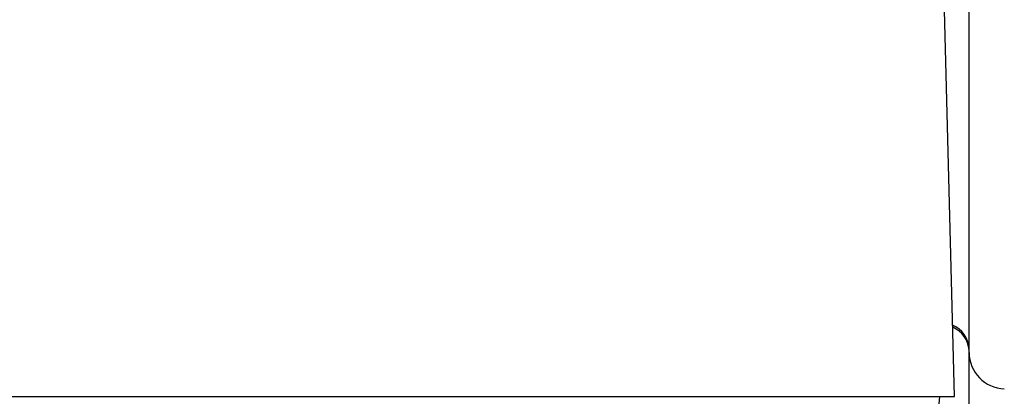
# Model space of a CAD drawing. Extents: x 0 to 8410, y 0 to 5940.
# Tile 55 of 110: x 5776 to 5911, y 3082 to 3134. Entities that reach past the tile are written whole.
import ezdxf

# ---------------------------------------------------------------- set-up
doc = ezdxf.new("R2010")
doc.units = 0
doc.header["$LTSCALE"] = 10
doc.linetypes.add('CENTERX2', pattern=[20.32, 12.7, -2.54, 2.54, -2.54])
doc.layers.get('0').update_dxf_attribs({"linetype": 'CONTINUOUS'})

msp = doc.modelspace()

# ---------------------------------------------------------------- linework, layer by layer
at = {"color": 7, "linetype": 'CONTINUOUS'}
for p, q in [((5906.080936, 3088.450635), (5906.080936, 3273.070934)), ((5904.080932, 3082.452925), (5902.22757, 3153.229895)), ((5906.080936, 3076.641249), (5906.080936, 3088.450635)), ((5691.080933, 3082.452925), (5904.080932, 3082.452925)), ((5901.525502, 3076.104301), (5902.080928, 3082.452925))]:
    msp.add_line(p, q, dxfattribs=at)
at = {"color": 7, "linetype": 'CENTERX2'}
msp.add_arc((5691.080933, 2964.452925), 970, 74.298428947, 58.256891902, dxfattribs=at)
at = {"color": 8, "linetype": 'CONTINUOUS'}
for centre, radius, start, end in [((5902.268595, 3088.734929), 3.821621, 3.99357875, 65.96641237), ((5902.339257, 3088.48352), 3.752646, 4.38130319, 66.5457449), ((5911.056791, 3088.472102), 4.975901, 180.24718395, 268.26848006)]:
    msp.add_arc(centre, radius, start, end, dxfattribs=at)

doc.saveas('drawing.dxf')
